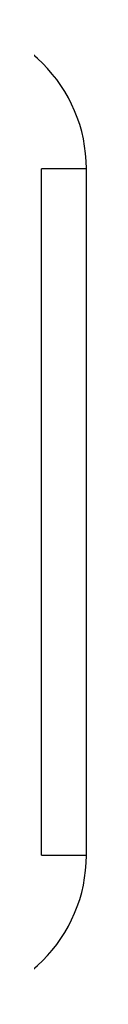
# Model space of a CAD drawing. Extents: x 0 to 420, y 0 to 297.
# Tile 6 of 7: x 273.1 to 273.7, y 86.612 to 99.812. Entities that reach past the tile are written whole.
import ezdxf

# ---------------------------------------------------------------- set-up
doc = ezdxf.new("R2010")
doc.units = 0
doc.header["$LTSCALE"] = 23.1
doc.layers.get('0').update_dxf_attribs({"linetype": 'CONTINUOUS'})

msp = doc.modelspace()

# ---------------------------------------------------------------- linework, layer by layer
at = {"color": 7, "linetype": 'CONTINUOUS'}
for p, q in [((273.7, 97.812), (273.1, 97.812)), ((273.1, 88.612), (273.1, 97.812)), ((273.7, 88.612), (273.7, 97.812)), ((273.1, 88.612), (273.7, 88.612))]:
    msp.add_line(p, q, dxfattribs=at)
for centre, start, end in [((271.7, 97.812), 0, 90), ((271.7, 88.612), 270, 360)]:
    msp.add_arc(centre, 2, start, end, dxfattribs=at)

doc.saveas('drawing.dxf')
